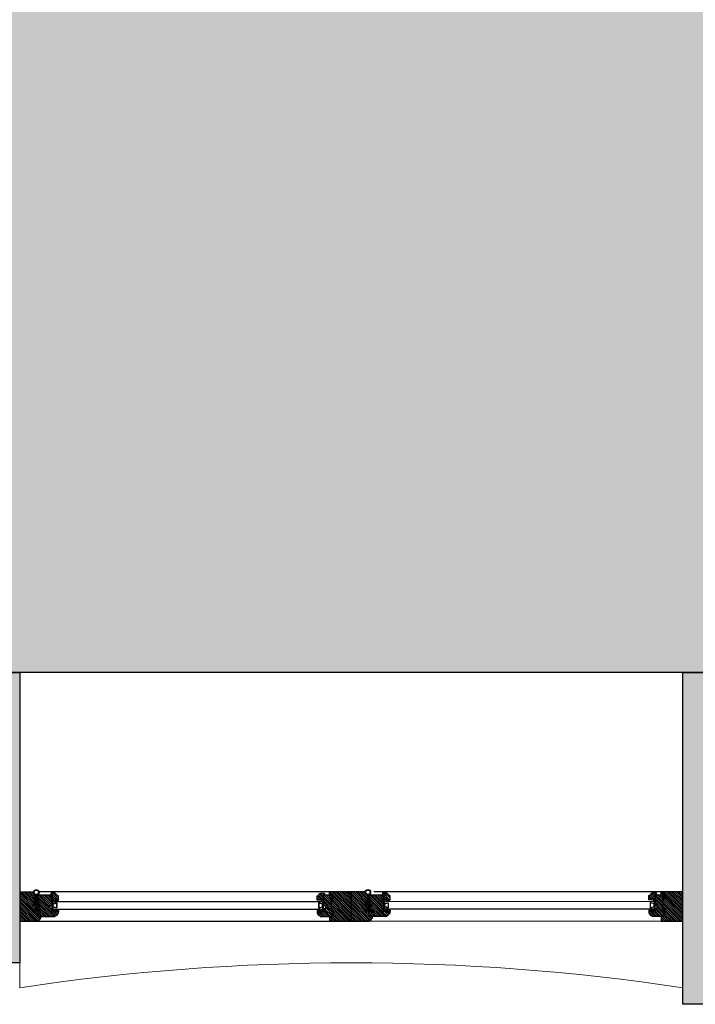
# Model space of a CAD drawing. Header units: millimetres. Extents: x 11706 to 69606, y 10911 to 38811.
# Tile 203 of 256: x 53706 to 55336, y 10911 to 13284. Entities that reach past the tile are written whole.
import ezdxf

# ---------------------------------------------------------------- set-up
doc = ezdxf.new("R2010")
doc.units = ezdxf.units.MM
for name, color, linetype in [('2', 7, 'Continuous'), ('doors', 4, 'Continuous'), ('floor', 172, 'Continuous'), ('Plaster', 81, 'Continuous'), ('wall', 5, 'Continuous')]:
    doc.layers.add(name, color=color, linetype=linetype)

# ---------------------------------------------------------------- blocks, each defined once
blk = doc.blocks.new('Joint-K7335')
at = {"layer": '2', "color": 7}
for points in [[(3.9, 10.7, -0.206505), (4.5, 11.8, -0.277528), (4.6, 11.7), (4.7, 11.5, 0.626267), (5.4, 11.5, 0.131441), (5.5, 11.7), (5.5, 18, 0.509109), (4.6, 18.4, -0.294424), (2, 18.3, 0.173488), (1.3, 18.5), (0, 18.5), (0, 2.1, 0.415334), (1.2, 0.9, 0.048115), (1.5, 0.9, 0.113375), (1.5, 1), (4, 2.8, 0.235966), (4, 2.9), (4, 3.3, 0.247659), (4, 3.4, 0.287937), (3.6, 3.4), (1.8, 2.3, -0.576722), (1.5, 2.5), (1.5, 3.3, -0.235966), (1.6, 3.5), (4, 5.3, 0.235966), (4, 5.3), (4, 5.7, 0.247659), (4, 5.8, 0.287937), (3.6, 5.8), (1.8, 4.8, -0.576722), (1.5, 5), (1.5, 6.3, -0.384094), (2.6, 7.5, -0.021813), (2.7, 7.5), (6.5, 7.5), (6.5, 7.6, 0.333043), (5.7, 8.5, -0.293245), (5.3, 8.9, 0.008528), (5.2, 9.3, 0.265517), (5, 9.5, 0.023748), (4.8, 9.5, -0.356149), (3.9, 10.7, -0.356149)], [(3.2, 10.8, 0.355005), (4.6, 8.8, -0.567624), (4.7, 8.8, -0.24708), (4.4, 8.7), (2.2, 9, -0.351704), (1.2, 10.1), (1.2, 12.9, -0.414214), (1.5, 13.2), (1.6, 13.2, 0.277073), (1.9, 13.4), (3.7, 16.8, -0.041112), (3.8, 17), (4.1, 17.7, -0.50666), (4.6, 17.7, -0.2771), (4.6, 17.5), (4.6, 13.3, 0.213422), (4.7, 13.1, -0.886227), (4.4, 12.6, 0.250571), (3.2, 10.8)]]:
    blk.add_lwpolyline(points, format="xyb", dxfattribs=at)
blk.add_lwpolyline([(1.6, 17.8, 0.632714), (1, 17.6), (1, 14.2, 0.78091), (1.6, 14.1), (3.2, 17.1, -0.117333), (3.3, 17.2, 1.218085), (3, 17.5, -0.285776), (2.7, 17.3, -0.145588)], format="xyb", close=True, dxfattribs=at)
blk = doc.blocks.new('wind 1400')
h = blk.add_hatch()
h.set_pattern_fill('ANSI31', color=4, angle=-90, style=0)
h.set_pattern_definition([(225, (7116.948, 124612.3033), (-2.24506403, 2.24506403), [])])
edge = h.paths.add_edge_path()
edge.add_line((-7.8, 1558), (-7.8, 1551.6))
edge.add_line((-7.8, 1551.6), (-17.5, 1551.6))
edge.add_line((-17.5, 1551.6), (-19.3, 1554.6))
edge.add_arc((-20.6, 1553.9), 1.5, 30.1137, 90)
edge.add_line((-20.6, 1555.4), (-23.9, 1555.4))
edge.add_line((-23.9, 1555.4), (-24.3, 1555))
edge.add_line((-24.3, 1555), (-24.3, 1514.1))
edge.add_line((-24.3, 1514.1), (-22.8, 1514.1))
edge.add_arc((-16.8, 1514.1), 6, 180, 270)
edge.add_line((-16.8, 1508.1), (-16.8, 1506.6))
edge.add_line((-16.8, 1506.6), (-13, 1506.6))
edge.add_line((-13, 1506.6), (-13, 1522))
edge.add_line((-13, 1522), (-5.5, 1522))
edge.add_line((-5.5, 1522), (-5.5, 1526.5))
edge.add_line((-5.5, 1526.5), (2, 1526.5))
edge.add_line((2, 1526.5), (2, 1522))
edge.add_line((2, 1522), (26.7, 1522))
edge.add_line((26.7, 1522), (26.7, 1558.8))
edge.add_line((26.7, 1558.8), (26.4, 1559.1))
edge.add_line((26.4, 1559.1), (6.5, 1558.6))
edge.add_line((6.5, 1558.6), (6.1, 1558.2))
edge.add_line((6.1, 1558.2), (6.1, 1551.6))
edge.add_line((6.1, 1551.6), (-0.6, 1551.6))
edge.add_line((-0.6, 1551.6), (-4.8, 1558.4))
edge.add_line((-4.8, 1558.4), (-7.4, 1558.4))
edge.add_line((-7.4, 1558.4), (-7.8, 1558))
edge = h.paths.add_edge_path()
edge.add_line((16.2, 1521.3), (16.2, 1516))
edge.add_line((16.2, 1516), (14.7, 1516))
edge.add_line((14.7, 1516), (14.7, 1506.6))
edge.add_line((14.7, 1506.6), (25.2, 1506.6))
edge.add_arc((29.1, 1506.7), 3.87, 108.7208, 181.2952, ccw=False)
edge.add_arc((26.6, 1514), 3.87, 288.7208, 361.2952)
edge.add_line((30.5, 1514.1), (32, 1514.1))
edge.add_line((32, 1514.1), (32, 1524.4))
edge.add_line((32, 1524.4), (26.7, 1525.4))
edge.add_line((26.7, 1525.4), (26.7, 1521.6))
edge.add_line((26.7, 1521.6), (16.2, 1521.3))
edge = h.paths.add_edge_path()
edge.add_line((7.5, 1560.3), (26.7, 1560.3))
edge.add_arc((33.5, 1560.3), 6.75, 90, 180, ccw=False)
edge.add_line((33.5, 1567), (34.5, 1567))
edge.add_line((34.5, 1567), (34.5, 1600))
edge.add_line((34.5, 1600), (-36, 1600))
edge.add_line((-36, 1600), (-36, 1556.5))
edge.add_line((-36, 1556.5), (-34.5, 1556.5))
edge.add_arc((-28.5, 1556.5), 6, 180, 270)
edge.add_line((-28.5, 1550.5), (-28.5, 1549))
edge.add_line((-28.5, 1549), (-25.4, 1549))
edge.add_line((-25.4, 1549), (-25.4, 1557.3))
edge.add_line((-25.4, 1557.3), (-16.4, 1557.3))
edge.add_line((-16.4, 1557.3), (-14.1, 1553.5))
edge.add_line((-14.1, 1553.5), (-12.3, 1553.5))
edge.add_line((-12.3, 1553.5), (-11.9, 1553.9))
edge.add_line((-11.9, 1553.9), (-11.9, 1567.4))
edge.add_line((-11.9, 1567.4), (-8.9, 1567.4))
edge.add_line((-8.9, 1567.4), (-8.9, 1561.8))
edge.add_line((-8.9, 1561.8), (-6.4, 1561.8))
edge.add_line((-6.4, 1561.8), (-6.4, 1560.3))
edge.add_line((-6.4, 1560.3), (-4.3, 1560.3))
edge.add_line((-4.3, 1560.3), (-0.3, 1553.5))
edge.add_line((-0.3, 1553.5), (1.6, 1553.5))
edge.add_line((1.6, 1553.5), (2, 1553.9))
edge.add_line((2, 1553.9), (2, 1567.4))
edge.add_line((2, 1567.4), (5, 1567.4))
edge.add_line((5, 1567.4), (5, 1561.8))
edge.add_line((5, 1561.8), (7.5, 1561.8))
at = {"ltscale": 10}
h = blk.add_hatch(dxfattribs=at)
h.set_pattern_fill('ANGLE', color=4, scale=0.1125, angle=-135, style=0)
h.set_pattern_definition([(315, (600.9252, 3518.9014), (-0.55565335, -0.55565335), [0.5715, -0.2143125]), (225, (600.9252, 3518.9014), (-0.55565335, 0.55565335), [0.5715, -0.2143125])])
edge = h.paths.add_edge_path()
edge.add_line((14.7, 1522), (14.7, 1519.8))
edge.add_line((14.7, 1519.8), (13.2, 1519.8))
edge.add_arc((13.5, 1520.9), 1.16, 104.793, 255.207, ccw=False)
edge.add_line((13.2, 1522), (14.7, 1522))
h = blk.add_hatch(dxfattribs=at)
h.set_pattern_fill('ANGLE', color=4, scale=0.1125, angle=-135, style=0)
h.set_pattern_definition([(315, (600.9252, 3523.0264), (-0.55565335, -0.55565335), [0.5715, -0.2143125]), (225, (600.9252, 3523.0264), (-0.55565335, 0.55565335), [0.5715, -0.2143125])])
edge = h.paths.add_edge_path()
edge.add_line((16.2, 1521.6), (16.2, 1517.1))
edge.add_arc((15.5, 1517.7), 0.938, 216.8699, 323.1301, ccw=False)
edge.add_line((14.7, 1517.1), (14.7, 1521.6))
edge.add_arc((15.5, 1521.1), 0.926, 35.8841, 144.1159, ccw=False)
h = blk.add_hatch(dxfattribs=at)
h.set_pattern_fill('BRASS', color=4, scale=0.225, angle=-135, style=0)
h.set_pattern_definition([(315, (591.1752, 3518.9014), (-1.0102788, -1.0102788), []), (315, (590.67, 3518.3963), (-1.0102788, -1.0102788), [0.714375, -0.3571875])])
h.paths.add_polyline_path([(-13, 1518.6), (-10, 1518.6), (-10, 1509.6), (-13, 1509.6)])
h = blk.add_hatch(dxfattribs=at)
h.set_pattern_fill('ANGLE', color=4, scale=0.1125, angle=-135, style=0)
h.set_pattern_definition([(315, (591.1752, 3518.9014), (-0.55565335, -0.55565335), [0.5715, -0.2143125]), (225, (591.1752, 3518.9014), (-0.55565335, 0.55565335), [0.5715, -0.2143125])])
h.paths.add_polyline_path([(-13, 1509.6), (-10, 1509.6), (-10, 1506.6), (-13, 1506.6)])
h = blk.add_hatch()
h.set_pattern_fill('ANSI31', color=4, angle=-90, style=0)
h.set_pattern_definition([(225, (7116.948, 124784.8033), (-2.24506403, 2.24506403), [])])
edge = h.paths.add_edge_path()
edge.add_line((-13, 867.1), (-13, 882.5))
edge.add_line((-13, 882.5), (-16.8, 882.5))
edge.add_line((-16.8, 882.5), (-16.8, 881))
edge.add_arc((-16.8, 875), 6, 90, 180)
edge.add_line((-22.8, 875), (-24.3, 875))
edge.add_line((-24.3, 875), (-24.3, 845))
edge.add_line((-24.3, 845), (-10.8, 845))
edge.add_line((-10.8, 845), (-10.8, 848.8))
edge.add_line((-10.8, 848.8), (19.2, 848.8))
edge.add_line((19.2, 848.8), (19.2, 845))
edge.add_line((19.2, 845), (26.7, 845))
edge.add_line((26.7, 845), (26.7, 867.1))
edge.add_line((26.7, 867.1), (2, 867.1))
edge.add_line((2, 867.1), (2, 862.6))
edge.add_line((2, 862.6), (-5.5, 862.6))
edge.add_line((-5.5, 862.6), (-5.5, 867.1))
edge.add_line((-5.5, 867.1), (-13, 867.1))
h.paths.add_polyline_path([(-25.3, 852.5), (-36, 852.5), (-36, 800), (35, 800), (35, 852.5), (27.7, 852.5), (27.7, 844), (18.2, 844), (18.2, 848.8), (-9.8, 848.8), (-9.8, 844), (-25.3, 844)])
edge = h.paths.add_edge_path()
edge.add_line((16.5, 867.9), (16.5, 873.1))
edge.add_line((16.5, 873.1), (15, 873.1))
edge.add_line((15, 873.1), (15, 882.5))
edge.add_line((15, 882.5), (25.5, 882.5))
edge.add_arc((29.3, 882.4), 3.87, 178.7048, 251.2792)
edge.add_arc((26.8, 875.1), 3.87, -1.2952, 71.2792, ccw=False)
edge.add_line((30.7, 875), (32, 875))
edge.add_line((32, 875), (32, 864.7))
edge.add_line((32, 864.7), (27, 863.8))
edge.add_line((27, 863.8), (27, 867.9))
edge.add_line((27, 867.9), (16.5, 867.9))
h = blk.add_hatch(dxfattribs=at)
h.set_pattern_fill('ANGLE', color=4, scale=0.1125, angle=-135, style=0)
h.set_pattern_definition([(45, (591.1752, -1129.7764), (-0.55565335, 0.55565335), [0.5715, -0.2143125]), (135, (591.1752, -1129.7764), (-0.55565335, -0.55565335), [0.5715, -0.2143125])])
h.paths.add_polyline_path([(-13, 879.5), (-10, 879.5), (-10, 882.5), (-13, 882.5)])
h = blk.add_hatch(dxfattribs=at)
h.set_pattern_fill('BRASS', color=4, scale=0.225, angle=-135, style=0)
h.set_pattern_definition([(45, (591.1752, -1129.7764), (-1.0102788, 1.0102788), []), (45, (590.67, -1129.2713), (-1.0102788, 1.0102788), [0.714375, -0.3571875])])
h.paths.add_polyline_path([(-13, 870.5), (-10, 870.5), (-10, 879.5), (-13, 879.5)])
h = blk.add_hatch(dxfattribs=at)
h.set_pattern_fill('ANGLE', color=4, scale=0.1125, angle=-135, style=0)
h.set_pattern_definition([(45, (600.9252, -1129.7764), (-0.55565335, 0.55565335), [0.5715, -0.2143125]), (135, (600.9252, -1129.7764), (-0.55565335, -0.55565335), [0.5715, -0.2143125])])
edge = h.paths.add_edge_path()
edge.add_line((14.7, 867.1), (14.7, 869.4))
edge.add_line((14.7, 869.4), (13.2, 869.4))
edge.add_arc((13.5, 868.2), 1.16, 104.793, 255.207)
edge.add_line((13.2, 867.1), (14.7, 867.1))
h = blk.add_hatch(dxfattribs=at)
h.set_pattern_fill('ANGLE', color=4, scale=0.1125, angle=-135, style=0)
h.set_pattern_definition([(45, (600.9252, -1133.9014), (-0.55565335, 0.55565335), [0.5715, -0.2143125]), (135, (600.9252, -1133.9014), (-0.55565335, -0.55565335), [0.5715, -0.2143125])])
edge = h.paths.add_edge_path()
edge.add_line((16.2, 867.5), (16.2, 872))
edge.add_arc((15.5, 871.4), 0.938, 36.8699, 143.1301)
edge.add_line((14.7, 872), (14.7, 867.5))
edge.add_arc((15.5, 868.1), 0.926, 215.8841, 324.1159)
h = blk.add_hatch()
h.set_pattern_fill('ANSI31', color=4, angle=-90, style=0)
h.set_pattern_definition([(225, (7117.473, 123812.3033), (-2.24506403, 2.24506403), [])])
edge = h.paths.add_edge_path()
edge.add_line((-7.2, 758), (-7.2, 751.6))
edge.add_line((-7.2, 751.6), (-17, 751.6))
edge.add_line((-17, 751.6), (-18.7, 754.6))
edge.add_arc((-20, 753.9), 1.5, 30.1137, 90)
edge.add_line((-20, 755.4), (-23.4, 755.4))
edge.add_line((-23.4, 755.4), (-23.7, 755))
edge.add_line((-23.7, 755), (-23.7, 714.1))
edge.add_line((-23.7, 714.1), (-22.2, 714.1))
edge.add_arc((-16.2, 714.1), 6, 180, 270)
edge.add_line((-16.2, 708.1), (-16.2, 706.6))
edge.add_line((-16.2, 706.6), (-12.5, 706.6))
edge.add_line((-12.5, 706.6), (-12.5, 722))
edge.add_line((-12.5, 722), (-5, 722))
edge.add_line((-5, 722), (-5, 726.5))
edge.add_line((-5, 726.5), (2.5, 726.5))
edge.add_line((2.5, 726.5), (2.5, 722))
edge.add_line((2.5, 722), (27.3, 722))
edge.add_line((27.3, 722), (27.3, 758.8))
edge.add_line((27.3, 758.8), (26.9, 759.1))
edge.add_line((26.9, 759.1), (7, 758.6))
edge.add_line((7, 758.6), (6.6, 758.2))
edge.add_line((6.6, 758.2), (6.6, 751.6))
edge.add_line((6.6, 751.6), (-0.1, 751.6))
edge.add_line((-0.1, 751.6), (-4.2, 758.4))
edge.add_line((-4.2, 758.4), (-6.9, 758.4))
edge.add_line((-6.9, 758.4), (-7.2, 758))
edge = h.paths.add_edge_path()
edge.add_line((16.8, 721.3), (16.8, 716))
edge.add_line((16.8, 716), (15.3, 716))
edge.add_line((15.3, 716), (15.3, 706.6))
edge.add_line((15.3, 706.6), (25.8, 706.6))
edge.add_arc((29.6, 706.7), 3.87, 108.7208, 181.2952, ccw=False)
edge.add_arc((27.1, 714), 3.87, 288.7208, 361.2952)
edge.add_line((31, 714.1), (32.5, 714.1))
edge.add_line((32.5, 714.1), (32.5, 724.4))
edge.add_line((32.5, 724.4), (27.3, 725.4))
edge.add_line((27.3, 725.4), (27.3, 721.6))
edge.add_line((27.3, 721.6), (16.8, 721.3))
edge = h.paths.add_edge_path()
edge.add_line((8, 760.2), (27.3, 760.2))
edge.add_arc((34, 760.2), 6.75, 90, 180, ccw=False)
edge.add_line((34, 767), (35, 767))
edge.add_line((35, 767), (35, 800))
edge.add_line((35, 800), (-35.5, 800))
edge.add_line((-35.5, 800), (-35.5, 756.5))
edge.add_line((-35.5, 756.5), (-34, 756.5))
edge.add_arc((-28, 756.5), 6, 180, 270)
edge.add_line((-28, 750.5), (-28, 749))
edge.add_line((-28, 749), (-24.9, 749))
edge.add_line((-24.9, 749), (-24.9, 757.2))
edge.add_line((-24.9, 757.2), (-15.9, 757.2))
edge.add_line((-15.9, 757.2), (-13.6, 753.5))
edge.add_line((-13.6, 753.5), (-11.7, 753.5))
edge.add_line((-11.7, 753.5), (-11.4, 753.9))
edge.add_line((-11.4, 753.9), (-11.4, 767.4))
edge.add_line((-11.4, 767.4), (-8.4, 767.4))
edge.add_line((-8.4, 767.4), (-8.4, 761.8))
edge.add_line((-8.4, 761.8), (-5.9, 761.8))
edge.add_line((-5.9, 761.8), (-5.9, 760.2))
edge.add_line((-5.9, 760.2), (-3.8, 760.2))
edge.add_line((-3.8, 760.2), (0.3, 753.5))
edge.add_line((0.3, 753.5), (2.1, 753.5))
edge.add_line((2.1, 753.5), (2.5, 753.9))
edge.add_line((2.5, 753.9), (2.5, 767.4))
edge.add_line((2.5, 767.4), (5.5, 767.4))
edge.add_line((5.5, 767.4), (5.5, 761.8))
edge.add_line((5.5, 761.8), (8, 761.8))
h = blk.add_hatch(dxfattribs=at)
h.set_pattern_fill('BRASS', color=4, scale=0.225, angle=-135, style=0)
h.set_pattern_definition([(315, (591.7002, 2718.9014), (-1.0102788, -1.0102788), []), (315, (591.195, 2718.3963), (-1.0102788, -1.0102788), [0.714375, -0.3571875])])
h.paths.add_polyline_path([(-12.5, 718.6), (-9.5, 718.6), (-9.5, 709.6), (-12.5, 709.6)])
h = blk.add_hatch(dxfattribs=at)
h.set_pattern_fill('ANGLE', color=4, scale=0.1125, angle=-135, style=0)
h.set_pattern_definition([(315, (601.4502, 2718.9014), (-0.55565335, -0.55565335), [0.5715, -0.2143125]), (225, (601.4502, 2718.9014), (-0.55565335, 0.55565335), [0.5715, -0.2143125])])
edge = h.paths.add_edge_path()
edge.add_line((15.3, 722), (15.3, 719.8))
edge.add_line((15.3, 719.8), (13.8, 719.8))
edge.add_arc((14.1, 720.9), 1.16, 104.793, 255.207, ccw=False)
edge.add_line((13.8, 722), (15.3, 722))
h = blk.add_hatch(dxfattribs=at)
h.set_pattern_fill('ANGLE', color=4, scale=0.1125, angle=-135, style=0)
h.set_pattern_definition([(315, (601.4502, 2723.0264), (-0.55565335, -0.55565335), [0.5715, -0.2143125]), (225, (601.4502, 2723.0264), (-0.55565335, 0.55565335), [0.5715, -0.2143125])])
edge = h.paths.add_edge_path()
edge.add_line((16.8, 721.6), (16.8, 717.1))
edge.add_arc((16, 717.7), 0.938, 216.8699, 323.1301, ccw=False)
edge.add_line((15.3, 717.1), (15.3, 721.6))
edge.add_arc((16, 721.1), 0.926, 35.8841, 144.1159, ccw=False)
h = blk.add_hatch(dxfattribs=at)
h.set_pattern_fill('ANGLE', color=4, scale=0.1125, angle=-135, style=0)
h.set_pattern_definition([(315, (591.7002, 2718.9014), (-0.55565335, -0.55565335), [0.5715, -0.2143125]), (225, (591.7002, 2718.9014), (-0.55565335, 0.55565335), [0.5715, -0.2143125])])
h.paths.add_polyline_path([(-12.5, 709.6), (-9.5, 709.6), (-9.5, 706.6), (-12.5, 706.6)])
h = blk.add_hatch()
h.set_pattern_fill('ANSI31', color=4, angle=-90, style=0)
h.set_pattern_definition([(225, (7117.473, 123984.8033), (-2.24506403, 2.24506403), [])])
edge = h.paths.add_edge_path()
edge.add_line((-12.5, 67.1), (-12.5, 82.5))
edge.add_line((-12.5, 82.5), (-16.2, 82.5))
edge.add_line((-16.2, 82.5), (-16.2, 81))
edge.add_arc((-16.2, 75), 6, 90, 180)
edge.add_line((-22.2, 75), (-23.7, 75))
edge.add_line((-23.7, 75), (-23.7, 45))
edge.add_line((-23.7, 45), (-10.2, 45))
edge.add_line((-10.2, 45), (-10.2, 48.8))
edge.add_line((-10.2, 48.8), (19.8, 48.8))
edge.add_line((19.8, 48.8), (19.8, 45))
edge.add_line((19.8, 45), (27.3, 45))
edge.add_line((27.3, 45), (27.3, 67.1))
edge.add_line((27.3, 67.1), (2.5, 67.1))
edge.add_line((2.5, 67.1), (2.5, 62.6))
edge.add_line((2.5, 62.6), (-5, 62.6))
edge.add_line((-5, 62.6), (-5, 67.1))
edge.add_line((-5, 67.1), (-12.5, 67.1))
h.paths.add_polyline_path([(-24.7, 52.5), (-35.5, 52.5), (-35.5, 0), (35.5, 0), (35.5, 52.5), (28.3, 52.5), (28.3, 44), (18.8, 44), (18.8, 48.8), (-9.2, 48.8), (-9.2, 44), (-24.7, 44)])
edge = h.paths.add_edge_path()
edge.add_line((17, 67.9), (17, 73.1))
edge.add_line((17, 73.1), (15.5, 73.1))
edge.add_line((15.5, 73.1), (15.5, 82.5))
edge.add_line((15.5, 82.5), (26, 82.5))
edge.add_arc((29.9, 82.4), 3.87, 178.7048, 251.2792)
edge.add_arc((27.4, 75.1), 3.87, -1.2952, 71.2792, ccw=False)
edge.add_line((31.2, 75), (32.5, 75))
edge.add_line((32.5, 75), (32.5, 64.7))
edge.add_line((32.5, 64.7), (27.5, 63.8))
edge.add_line((27.5, 63.8), (27.5, 67.9))
edge.add_line((27.5, 67.9), (17, 67.9))
h = blk.add_hatch(dxfattribs=at)
h.set_pattern_fill('ANGLE', color=4, scale=0.1125, angle=-135, style=0)
h.set_pattern_definition([(45, (591.7002, -1929.7764), (-0.55565335, 0.55565335), [0.5715, -0.2143125]), (135, (591.7002, -1929.7764), (-0.55565335, -0.55565335), [0.5715, -0.2143125])])
h.paths.add_polyline_path([(-12.5, 79.5), (-9.5, 79.5), (-9.5, 82.5), (-12.5, 82.5)])
h = blk.add_hatch(dxfattribs=at)
h.set_pattern_fill('BRASS', color=4, scale=0.225, angle=-135, style=0)
h.set_pattern_definition([(45, (591.7002, -1929.7764), (-1.0102788, 1.0102788), []), (45, (591.195, -1929.2713), (-1.0102788, 1.0102788), [0.714375, -0.3571875])])
h.paths.add_polyline_path([(-12.5, 70.5), (-9.5, 70.5), (-9.5, 79.5), (-12.5, 79.5)])
h = blk.add_hatch(dxfattribs=at)
h.set_pattern_fill('ANGLE', color=4, scale=0.1125, angle=-135, style=0)
h.set_pattern_definition([(45, (601.4502, -1933.9014), (-0.55565335, 0.55565335), [0.5715, -0.2143125]), (135, (601.4502, -1933.9014), (-0.55565335, -0.55565335), [0.5715, -0.2143125])])
edge = h.paths.add_edge_path()
edge.add_line((16.8, 67.5), (16.8, 72))
edge.add_arc((16, 71.4), 0.938, 36.8699, 143.1301)
edge.add_line((15.3, 72), (15.3, 67.5))
edge.add_arc((16, 68.1), 0.926, 215.8841, 324.1159)
h = blk.add_hatch(dxfattribs=at)
h.set_pattern_fill('ANGLE', color=4, scale=0.1125, angle=-135, style=0)
h.set_pattern_definition([(45, (601.4502, -1929.7764), (-0.55565335, 0.55565335), [0.5715, -0.2143125]), (135, (601.4502, -1929.7764), (-0.55565335, -0.55565335), [0.5715, -0.2143125])])
edge = h.paths.add_edge_path()
edge.add_line((15.3, 67.1), (15.3, 69.4))
edge.add_line((15.3, 69.4), (13.8, 69.4))
edge.add_arc((14.1, 68.2), 1.16, 104.793, 255.207)
edge.add_line((13.8, 67.1), (15.3, 67.1))
at = {"color": 8}
for p, q in [((-36, 1556.5), (-36, 852.5)), ((35, 852.5), (35, 1553.4)), ((-35.5, 756.5), (-35, 52.5)), ((35.5, 52.5), (35, 745.3))]:
    blk.add_line(p, q, dxfattribs=at)
for p, q in [((7.5, 1561.8), (7.5, 1560.3)), ((14.7, 869.4), (-10, 869.4)), ((-10.8, 845), (-10.8, 848.8)), ((26.7, 852.5), (35, 852.5)), ((8, 761.8), (8, 760.2)), ((-10.2, 45), (-10.2, 48.8)), ((15.3, 69.4), (-9.5, 69.4)), ((27.3, 52.5), (35.5, 52.5))]:
    blk.add_line(p, q)
at = {"color": 4, "ltscale": 10}
for p, q in [((21, 1564), (27.9, 1564)), ((21.2, 1555.1), (28.1, 1555.5)), ((-10.8, 1522), (12.5, 1519.8)), ((-10.8, 1519.8), (12.5, 1522)), ((14.7, 1519.8), (-10, 1519.8)), ((-10.8, 869.4), (12.5, 867.1)), ((-10.8, 867.1), (12.5, 869.4)), ((21.7, 755.1), (28.6, 755.5)), ((-10.2, 722), (13, 719.8)), ((-10.2, 719.8), (13, 722)), ((15.3, 719.8), (-9.5, 719.8)), ((-10.2, 69.4), (13, 67.1)), ((-10.2, 67.1), (13, 69.4))]:
    blk.add_line(p, q, dxfattribs=at)
at = {"color": 7}
for p, q in [((-6.8, 1519.8), (-6.8, 869.4)), ((11.5, 1519.8), (11.5, 869.4)), ((-6.2, 719.8), (-5.7, 69.4)), ((12, 719.8), (12.5, 69.4))]:
    blk.add_line(p, q, dxfattribs=at)
for points in [[(7.5, 1560.3), (26.7, 1560.3, -0.414214), (33.5, 1567), (34.5, 1567), (34.5, 1600), (-36, 1600), (-36, 1556.5), (-34.5, 1556.5, 0.414214), (-28.5, 1550.5), (-28.5, 1549), (-25.4, 1549), (-25.4, 1557.3), (-16.4, 1557.3), (-14.1, 1553.5), (-12.3, 1553.5), (-11.9, 1553.9), (-11.9, 1567.4), (-8.9, 1567.4), (-8.9, 1561.8), (-6.4, 1561.8), (-6.4, 1560.3), (-4.3, 1560.3), (-0.3, 1553.5), (1.6, 1553.5), (2, 1553.9), (2, 1567.4), (5, 1567.4), (5, 1561.8), (7.5, 1561.8)], [(-13, 867.1), (-13, 882.5), (-16.8, 882.5), (-16.8, 881, 0.414214), (-22.8, 875), (-24.3, 875), (-24.3, 845), (-10.8, 845), (-10.8, 848.8), (19.2, 848.8), (19.2, 845), (26.7, 845), (26.7, 867.1), (2, 867.1), (2, 862.6), (-5.5, 862.6), (-5.5, 867.1), (-13, 867.1)], [(8, 760.2), (27.3, 760.2, -0.414214), (34, 767), (35, 767), (35, 800), (-35.5, 800), (-35.5, 756.5), (-34, 756.5, 0.414214), (-28, 750.5), (-28, 749), (-24.9, 749), (-24.9, 757.2), (-15.9, 757.2), (-13.6, 753.5), (-11.7, 753.5), (-11.4, 753.9), (-11.4, 767.4), (-8.4, 767.4), (-8.4, 761.8), (-5.9, 761.8), (-5.9, 760.2), (-3.8, 760.2), (0.3, 753.5), (2.1, 753.5), (2.5, 753.9), (2.5, 767.4), (5.5, 767.4), (5.5, 761.8), (8, 761.8)], [(-12.5, 67.1), (-12.5, 82.5), (-16.2, 82.5), (-16.2, 81, 0.414214), (-22.2, 75), (-23.7, 75), (-23.7, 45), (-10.2, 45), (-10.2, 48.8), (19.8, 48.8), (19.8, 45), (27.3, 45), (27.3, 67.1), (2.5, 67.1), (2.5, 62.6), (-5, 62.6), (-5, 67.1), (-12.5, 67.1)]]:
    blk.add_lwpolyline(points, format="xyb", dxfattribs=at)
for points in [[(-7.8, 1558), (-7.8, 1551.6), (-17.5, 1551.6), (-19.3, 1554.6, 0.267417), (-20.6, 1555.4), (-23.9, 1555.4), (-24.3, 1555), (-24.3, 1514.1), (-22.8, 1514.1, 0.414214), (-16.8, 1508.1), (-16.8, 1506.6), (-13, 1506.6), (-13, 1522), (-5.5, 1522), (-5.5, 1526.5), (2, 1526.5), (2, 1522), (26.7, 1522), (26.7, 1558.8), (26.4, 1559.1), (6.5, 1558.6), (6.1, 1558.2), (6.1, 1551.6), (-0.6, 1551.6), (-4.8, 1558.4), (-7.4, 1558.4)], [(16.2, 1521.3), (16.2, 1516), (14.7, 1516), (14.7, 1506.6), (25.2, 1506.6, -0.327693), (27.9, 1510.4, 0.327693), (30.5, 1514.1), (32, 1514.1), (32, 1524.4), (26.7, 1525.4), (26.7, 1521.6), (16.2, 1521.3)], [(16.5, 867.9), (16.5, 873.1), (15, 873.1), (15, 882.5), (25.5, 882.5, 0.327693), (28.1, 878.7, -0.327693), (30.7, 875), (32, 875), (32, 864.7), (27, 863.8), (27, 867.9), (16.5, 867.9)], [(-7.2, 758), (-7.2, 751.6), (-17, 751.6), (-18.7, 754.6, 0.267417), (-20, 755.4), (-23.4, 755.4), (-23.7, 755), (-23.7, 714.1), (-22.2, 714.1, 0.414214), (-16.2, 708.1), (-16.2, 706.6), (-12.5, 706.6), (-12.5, 722), (-5, 722), (-5, 726.5), (2.5, 726.5), (2.5, 722), (27.3, 722), (27.3, 758.8), (26.9, 759.1), (7, 758.6), (6.6, 758.2), (6.6, 751.6), (-0.1, 751.6), (-4.2, 758.4), (-6.9, 758.4)], [(16.8, 721.3), (16.8, 716), (15.3, 716), (15.3, 706.6), (25.8, 706.6, -0.327693), (28.4, 710.4, 0.327693), (31, 714.1), (32.5, 714.1), (32.5, 724.4), (27.3, 725.4), (27.3, 721.6), (16.8, 721.3)], [(17, 67.9), (17, 73.1), (15.5, 73.1), (15.5, 82.5), (26, 82.5, 0.327693), (28.6, 78.7, -0.327693), (31.2, 75), (32.5, 75), (32.5, 64.7), (27.5, 63.8), (27.5, 67.9), (17, 67.9)]]:
    blk.add_lwpolyline(points, format="xyb", close=True, dxfattribs=at)
at = {"color": 4, "ltscale": 10}
for points in [[(21, 1560.3), (21, 1564), (7.5, 1564), (7.5, 1560.3)], [(21, 1558.9), (21.2, 1555.1), (7.7, 1554.5), (7.5, 1558.2)], [(12.5, 1522), (12.5, 1519.8), (-10.8, 1519.8), (-10.8, 1522)], [(-13, 1518.6), (-10, 1518.6), (-10, 1509.6), (-13, 1509.6)], [(-13, 1509.6), (-10, 1509.6), (-10, 1506.6), (-13, 1506.6)], [(-13, 879.5), (-10, 879.5), (-10, 882.5), (-13, 882.5)], [(-13, 870.5), (-10, 870.5), (-10, 879.5), (-13, 879.5)], [(12.5, 867.1), (12.5, 869.4), (-10.8, 869.4), (-10.8, 867.1)], [(21.5, 760.2), (21.5, 764), (8, 764), (8, 760.2)], [(21.5, 758.9), (21.7, 755.1), (8.2, 754.5), (8, 758.2)], [(-12.5, 718.6), (-9.5, 718.6), (-9.5, 709.6), (-12.5, 709.6)], [(13, 722), (13, 719.8), (-10.2, 719.8), (-10.2, 722)], [(-12.5, 709.6), (-9.5, 709.6), (-9.5, 706.6), (-12.5, 706.6)], [(-12.5, 79.5), (-9.5, 79.5), (-9.5, 82.5), (-12.5, 82.5)], [(-12.5, 70.5), (-9.5, 70.5), (-9.5, 79.5), (-12.5, 79.5)], [(13, 67.1), (13, 69.4), (-10.2, 69.4), (-10.2, 67.1)]]:
    blk.add_lwpolyline(points, close=True, dxfattribs=at)
at = {"color": 7}
for points in [[(8.4, 1510.8), (-3.6, 1510.8), (-3.6, 1514.5), (-2.9, 1514.5), (-1.1, 1519.8), (5.8, 1519.8), (7.6, 1514.5), (8.4, 1514.5)], [(8, 1511.1), (-3.3, 1511.1), (-3.3, 1514.1), (-2.6, 1514.1), (-0.8, 1519.4), (5.5, 1519.4), (7.3, 1514.1), (8, 1514.1)], [(8.4, 879.1), (-3.6, 879.1), (-3.6, 875.4), (-2.9, 875.4), (-1.1, 869.4), (5.8, 869.4), (7.6, 875.4), (8.4, 875.4)], [(8, 878.7), (-3.3, 878.7), (-3.3, 875.7), (-2.6, 875.7), (-0.8, 869.7), (5.5, 869.7), (7.3, 875.7), (8, 875.7)], [(8.9, 710.8), (-3.1, 710.8), (-3.1, 714.5), (-2.4, 714.5), (-0.5, 719.8), (6.3, 719.8), (8.1, 714.5), (8.9, 714.5)], [(8.5, 711.1), (-2.7, 711.1), (-2.7, 714.1), (-2.1, 714.1), (-0.3, 719.4), (6, 719.4), (7.9, 714.1), (8.5, 714.1)], [(8.9, 79.1), (-3.1, 79.1), (-3.1, 75.4), (-2.4, 75.4), (-0.5, 69.4), (6.3, 69.4), (8.1, 75.4), (8.9, 75.4)], [(8.5, 78.7), (-2.7, 78.7), (-2.7, 75.7), (-2.1, 75.7), (-0.3, 69.7), (6, 69.7), (7.9, 75.7), (8.5, 75.7)]]:
    blk.add_lwpolyline(points, close=True, dxfattribs=at)
at = {"color": 4, "ltscale": 10}
for points in [[(14.7, 1522), (14.7, 1519.8), (13.2, 1519.8, -0.770201), (13.2, 1522)], [(16.2, 1521.6), (16.2, 1517.1, -0.5), (14.7, 1517.1), (14.7, 1521.6, -0.5108)], [(14.7, 867.1), (14.7, 869.4), (13.2, 869.4, 0.770201), (13.2, 867.1)], [(16.2, 867.5), (16.2, 872, 0.5), (14.7, 872), (14.7, 867.5, 0.5108)], [(15.3, 722), (15.3, 719.8), (13.8, 719.8, -0.770201), (13.8, 722)], [(16.8, 721.6), (16.8, 717.1, -0.5), (15.3, 717.1), (15.3, 721.6, -0.5108)], [(16.8, 67.5), (16.8, 72, 0.5), (15.3, 72), (15.3, 67.5, 0.5108)], [(15.3, 67.1), (15.3, 69.4), (13.8, 69.4, 0.770201), (13.8, 67.1)]]:
    blk.add_lwpolyline(points, format="xyb", close=True, dxfattribs=at)
at = {"color": 7}
for points in [[(-25.3, 852.5), (-36, 852.5), (-36, 800), (35, 800), (35, 852.5), (27.7, 852.5), (27.7, 844), (18.2, 844), (18.2, 848.8), (-9.8, 848.8), (-9.8, 844), (-25.3, 844), (-25.3, 852.5)], [(-24.7, 52.5), (-35.5, 52.5), (-35.5, 0), (35.5, 0), (35.5, 52.5), (28.3, 52.5), (28.3, 44), (18.8, 44), (18.8, 48.8), (-9.2, 48.8), (-9.2, 44), (-24.7, 44), (-24.7, 52.5)]]:
    blk.add_lwpolyline(points, dxfattribs=at)
for centre, radius in [((33.7, 1559.9), 6.56), ((33.7, 1559.9), 5.25), ((34.2, 759.9), 6.56), ((34.2, 759.9), 5.25)]:
    blk.add_circle(centre, radius, dxfattribs=at)
at = {"color": 4, "ltscale": 10, "xscale": -0.75, "yscale": 0.75, "zscale": 0.75, "rotation": 180}
for p in [(-11.9, 1567.4), (2, 1567.4), (-11.4, 767.4), (2.5, 767.4)]:
    blk.add_blockref('Joint-K7335', p, dxfattribs=at)

msp = doc.modelspace()

# ---------------------------------------------------------------- hatches: boundary and pattern name
at = {"layer": 'floor', "true_color": 0xfef4cd}
h = msp.add_hatch(color=254, dxfattribs=at)
h.paths.add_polyline_path([(43806.5, 27460.5), (48531.5, 27460.5), (48531.5, 22685.5), (48306.5, 22685.5), (48306.5, 22085.5), (48906.5, 22085.5), (48906.5, 22685.5), (48681.5, 22685.5), (48681.5, 27460.5), (63331.5, 27460.5), (63331.5, 22685.5), (63106.5, 22685.5), (63106.5, 22085.5), (63706.5, 22085.5), (63706.5, 22310.5), (63856.5, 22310.5), (63856.5, 22460.5), (63706.5, 22460.5), (63706.5, 22685.5), (63481.5, 22685.5), (63481.5, 27460.5), (68906.5, 27460.5), (68906.5, 22460.5), (64667.3, 22460.5), (64667.3, 22311.1), (65306.5, 22311.1), (65306.5, 20885.5), (65406.5, 20885.5), (65406.5, 22311.1), (68906.5, 22311.1), (68906.5, 19785.5), (65406.5, 19785.5), (65406.5, 19885.5), (65306.5, 19885.5), (65306.5, 19585.5), (65406.5, 19585.5), (65406.5, 18585.5), (65306.5, 18585.5), (65306.5, 17010.5), (64906.5, 17010.5), (64906.5, 16760.5), (63906.5, 16760.5), (63906.5, 17010.5), (63706.5, 17010.5), (63706.5, 17085.5), (63106.5, 17085.5), (63106.5, 16485.5), (63506.5, 16485.5), (63506.5, 11710.5), (56081.5, 11710.5), (56081.5, 16485.5), (56306.5, 16485.5), (56306.5, 17085.5), (55706.5, 17085.5), (55706.5, 16485.5), (55931.5, 16485.5), (55931.5, 11710.5), (48681.5, 11710.5), (48681.5, 16485.5), (48906.5, 16485.5), (48906.5, 17085.5), (48306.5, 17085.5), (48306.5, 16485.5), (48531.5, 16485.5), (48531.5, 11710.5), (43806.5, 11710.5)])
h.paths.add_polyline_path([(48606.5, 20751.9), (48506.5, 20751.9), (48506.5, 18419.2), (48606.5, 18419.2)], flags=16)
h.paths.add_polyline_path([(55706.5, 22685.5), (56306.5, 22685.5), (56306.5, 22085.5), (55706.5, 22085.5)], flags=16)
at = {"layer": 'wall', "true_color": 0x706e6b}
h = msp.add_hatch(color=8, dxfattribs=at)
h.paths.add_polyline_path([(12406.5, 15910.5), (16506.5, 15910.5), (16506.5, 16010.5), (16606.5, 16010.5), (16606.5, 14810.5), (16506.5, 14810.5), (16506.5, 15810.5), (12406.5, 15810.5)])
h.paths.add_polyline_path([(68906.5, 19785.5), (65406.5, 19785.5), (65406.5, 19885.5), (65306.5, 19885.5), (65306.5, 19585.5), (65406.5, 19585.5), (65406.5, 19685.5), (68906.5, 19685.5)])
h.paths.add_polyline_path([(68906.5, 22460.5), (64667.3, 22460.5), (64667.3, 22311.1), (65306.5, 22311.1), (65306.5, 20885.5), (65406.5, 20885.5), (65406.5, 22311.1), (68906.5, 22311.1)])
h.paths.add_polyline_path([(16606.5, 13910.5), (16506.5, 13910.5), (16506.5, 11710.5), (16606.5, 11710.5)])
h.paths.add_polyline_path([(65406.5, 18585.5), (65306.5, 18585.5), (65306.5, 17010.5), (65406.5, 17010.5)])
h.paths.add_polyline_path([(63706.5, 16485.5), (63506.5, 16485.5), (63506.5, 11710.5), (63706.5, 11710.5)])
h.paths.add_polyline_path([(63906.5, 17010.5), (63706.5, 17010.5), (63706.5, 16760.5), (63906.5, 16760.5)])
h.paths.add_polyline_path([(66906.5, 17010.5), (64906.5, 17010.5), (64906.5, 16760.5), (66906.5, 16760.5)])
h.paths.add_polyline_path([(63481.5, 27460.5), (63331.5, 27460.5), (63331.5, 22685.5), (63481.5, 22685.5)], flags=16)
h.paths.add_polyline_path([(63856.5, 22460.5), (63706.5, 22460.5), (63706.5, 22310.5), (63856.5, 22310.5)], flags=17)
h.paths.add_polyline_path([(56081.5, 16485.5), (55931.5, 16485.5), (55931.5, 11710.5), (56081.5, 11710.5)])
h.paths.add_polyline_path([(48681.5, 16485.5), (48531.5, 16485.5), (48531.5, 11710.5), (48681.5, 11710.5)])
h.paths.add_polyline_path([(48681.5, 27460.5), (48531.5, 27460.5), (48531.5, 22685.5), (48681.5, 22685.5)], flags=16)
h.paths.add_polyline_path([(19056.5, 22085.5), (18956.5, 22085.5), (18956.5, 17085.5), (19056.5, 17085.5)])
h.paths.add_polyline_path([(26806.5, 13826.7), (26706.5, 13826.7), (26706.5, 11710.5), (26806.5, 11710.5)])
h.paths.add_polyline_path([(18706.5, 22435.5), (12406.5, 22435.5), (12406.5, 22335.5), (18706.5, 22335.5)])
h.paths.add_polyline_path([(26106.5, 22435.5), (19306.5, 22435.5), (19306.5, 22335.5), (26106.5, 22335.5)], flags=17)
h.paths.add_polyline_path([(12406.5, 18085.5), (12406.5, 18185.5), (16606.5, 18185.5), (16606.5, 16910.5), (16506.5, 16910.5), (16506.5, 18085.5)])
h.paths.add_polyline_path([(31206.5, 16835.5), (28206.5, 16835.5), (28206.5, 16735.5), (31206.5, 16735.5)])
h.paths.add_polyline_path([(19306.5, 22956.8), (19206.5, 22956.8), (19206.5, 22685.5), (19306.5, 22685.5)], flags=17)
h.paths.add_polyline_path([(28206.5, 22435.5), (31206.5, 22435.5), (31206.5, 22335.5), (28206.5, 22335.5)], flags=17)
h.paths.add_polyline_path([(69506.5, 20085.5), (68906.5, 20085.5), (68906.5, 19485.5), (69506.5, 19485.5)])
h.paths.add_polyline_path([(66906.5, 15610.5), (66906.5, 17010.5), (68906.5, 17010.5), (68906.5, 17885.5), (69606.5, 17885.5), (69606.5, 16310.5), (67606.5, 16310.5), (67606.5, 15610.5)])
h.paths.add_polyline_path([(48606.5, 20751.9), (48506.5, 20751.9), (48506.5, 18419.2), (48606.5, 18419.2)])
h.paths.add_polyline_path([(43506.5, 11710.5), (44106.5, 11710.5), (44106.5, 11010.5), (43506.5, 11010.5)])
h.paths.add_polyline_path([(63106.5, 22685.5), (63706.5, 22685.5), (63706.5, 22085.5), (63106.5, 22085.5)], flags=17)
h.paths.add_polyline_path([(69606.5, 23085.5), (68906.5, 23085.5), (68906.5, 21685.5), (69606.5, 21685.5)])
h.paths.add_polyline_path([(65706.5, 11710.5), (66906.5, 11710.5), (66906.5, 14610.5), (67606.5, 14610.5), (67606.5, 10910.5), (65706.5, 10910.5)])
h.paths.add_polyline_path([(62706.5, 11710.5), (64106.5, 11710.5), (64106.5, 10910.5), (62706.5, 10910.5)])
h.paths.add_polyline_path([(55306.5, 11710.5), (56706.5, 11710.5), (56706.5, 10910.5), (55306.5, 10910.5)])
h.paths.add_polyline_path([(47906.5, 11710.5), (49306.5, 11710.5), (49306.5, 10910.5), (47906.5, 10910.5)])
h.paths.add_polyline_path([(60506.5, 11710.5), (61106.5, 11710.5), (61106.5, 11010.5), (60506.5, 11010.5)])
h.paths.add_polyline_path([(58306.5, 11710.5), (58906.5, 11710.5), (58906.5, 11010.5), (58306.5, 11010.5)])
h.paths.add_polyline_path([(53106.5, 11710.5), (53706.5, 11710.5), (53706.5, 11010.5), (53106.5, 11010.5)])
h.paths.add_polyline_path([(50906.5, 11710.5), (51506.5, 11710.5), (51506.5, 11010.5), (50906.5, 11010.5)])
h.paths.add_polyline_path([(45706.5, 11710.5), (46306.5, 11710.5), (46306.5, 11010.5), (45706.5, 11010.5)])
h.paths.add_polyline_path([(48306.5, 17085.5), (48906.5, 17085.5), (48906.5, 16485.5), (48306.5, 16485.5)])
h.paths.add_polyline_path([(55706.5, 17085.5), (56306.5, 17085.5), (56306.5, 16485.5), (55706.5, 16485.5)])
h.paths.add_polyline_path([(63106.5, 17085.5), (63706.5, 17085.5), (63706.5, 16485.5), (63106.5, 16485.5)])
h.paths.add_polyline_path([(55706.5, 22685.5), (56306.5, 22685.5), (56306.5, 22085.5), (55706.5, 22085.5)], flags=17)
h.paths.add_polyline_path([(48306.5, 22685.5), (48906.5, 22685.5), (48906.5, 22085.5), (48306.5, 22085.5)], flags=17)
h.paths.add_polyline_path([(40506.5, 11710.5), (41906.5, 11710.5), (41906.5, 10910.5), (40506.5, 10910.5)])
h.paths.add_polyline_path([(33506.5, 17085.5), (34106.5, 17085.5), (34106.5, 16485.5), (33506.5, 16485.5)])
h.paths.add_polyline_path([(40906.5, 17085.5), (41506.5, 17085.5), (41506.5, 16485.5), (40906.5, 16485.5)])
h.paths.add_polyline_path([(40906.5, 22685.5), (41506.5, 22685.5), (41506.5, 22085.5), (40906.5, 22085.5)], flags=17)
h.paths.add_polyline_path([(33506.5, 22685.5), (34106.5, 22685.5), (34106.5, 22085.5), (33506.5, 22085.5)], flags=17)
h.paths.add_polyline_path([(26406.5, 20751.9), (26506.5, 20751.9), (26506.5, 18419.2), (26406.5, 18419.2)])
h.paths.add_polyline_path([(33106.5, 11710.5), (34506.5, 11710.5), (34506.5, 10910.5), (33106.5, 10910.5)])
h.paths.add_polyline_path([(38306.5, 11710.5), (38906.5, 11710.5), (38906.5, 11010.5), (38306.5, 11010.5)])
h.paths.add_polyline_path([(36106.5, 11710.5), (36706.5, 11710.5), (36706.5, 11010.5), (36106.5, 11010.5)])
h.paths.add_polyline_path([(30906.5, 11710.5), (31506.5, 11710.5), (31506.5, 11010.5), (30906.5, 11010.5)])
h.paths.add_polyline_path([(11746.5, 20385.5), (12406.5, 20385.5), (12406.5, 20985.5), (11746.5, 20985.5)])
h.paths.add_polyline_path([(12406.5, 20985.5), (11706.5, 20985.5), (11706.5, 23360.5), (12406.5, 23360.5)])
h.paths.add_polyline_path([(11746.5, 18785.5), (12406.5, 18785.5), (12406.5, 18185.5), (11746.5, 18185.5)])
h.paths.add_polyline_path([(11746.5, 15210.5), (12406.5, 15210.5), (12406.5, 15810.5), (11746.5, 15810.5)])
h.paths.add_polyline_path([(11746.5, 13610.5), (12406.5, 13610.5), (12406.5, 13010.5), (11746.5, 13010.5)])
h.paths.add_polyline_path([(12406.5, 18185.5), (11706.5, 18185.5), (11706.5, 15810.5), (12406.5, 15810.5)])
h.paths.add_polyline_path([(25706.5, 11710.5), (27106.5, 11710.5), (27106.5, 10910.5), (25706.5, 10910.5)])
h.paths.add_polyline_path([(18306.5, 11710.5), (19706.5, 11710.5), (19706.5, 10910.5), (18306.5, 10910.5)])
h.paths.add_polyline_path([(28706.5, 11710.5), (29306.5, 11710.5), (29306.5, 11010.5), (28706.5, 11010.5)])
h.paths.add_polyline_path([(23506.5, 11710.5), (24106.5, 11710.5), (24106.5, 11010.5), (23506.5, 11010.5)])
h.paths.add_polyline_path([(21306.5, 11710.5), (21906.5, 11710.5), (21906.5, 11010.5), (21306.5, 11010.5)])
h.paths.add_polyline_path([(16306.5, 11710.5), (16906.5, 11710.5), (16906.5, 11010.5), (16306.5, 11010.5)])
h.paths.add_polyline_path([(14306.5, 11710.5), (14906.5, 11710.5), (14906.5, 11010.5), (14306.5, 11010.5)])
h.paths.add_polyline_path([(11706.5, 13010.5), (12406.5, 13010.5), (12406.5, 11710.5), (12906.5, 11710.5), (12906.5, 10910.5), (11706.5, 10910.5)])
h.paths.add_polyline_path([(18706.5, 17085.5), (19306.5, 17085.5), (19306.5, 16485.5), (18706.5, 16485.5)])
h.paths.add_polyline_path([(26106.5, 17085.5), (26706.5, 17085.5), (26706.5, 16485.5), (26106.5, 16485.5)])
h.paths.add_polyline_path([(26106.5, 22685.5), (26706.5, 22685.5), (26706.5, 22085.5), (26106.5, 22085.5)], flags=17)
h.paths.add_polyline_path([(18706.5, 22685.5), (19306.5, 22685.5), (19306.5, 22085.5), (18706.5, 22085.5)], flags=17)
h.paths.add_polyline_path([(14306.5, 31260.5), (14406.5, 31260.5), (14406.5, 30060.5), (14906.5, 30060.5), (14906.5, 29960.5), (14306.5, 29960.5)], flags=17)
h.paths.add_polyline_path([(26456.5, 27460.5), (26356.5, 27460.5), (26356.5, 23766.8), (26456.5, 23766.8)], flags=17)
h.paths.add_polyline_path([(19306.5, 27460.5), (19206.5, 27460.5), (19206.5, 23766.8), (19306.5, 23766.8)], flags=17)
h.paths.add_polyline_path([(11706.5, 28260.5), (12606.5, 28260.5), (12606.5, 27460.5), (12406.5, 27460.5), (12406.5, 26160.5), (11706.5, 26160.5)])
h.paths.add_polyline_path([(16906.5, 27460.5), (13406.5, 27460.5), (13406.5, 28260.5), (16906.5, 28260.5)])
h.paths.add_polyline_path([(11906.5, 30560.5), (11906.5, 31860.5), (15506.5, 31860.5), (15506.5, 28260.5), (14906.5, 28260.5), (14906.5, 31260.5), (12506.5, 31260.5), (12506.5, 30560.5)])
h.paths.add_polyline_path([(12506.5, 29560.5), (11906.5, 29560.5), (11906.5, 28260.5), (12506.5, 28260.5)], flags=17)
h.paths.add_polyline_path([(33106.5, 27460.5), (34506.5, 27460.5), (34506.5, 28260.5), (33106.5, 28260.5)], flags=16)
h.paths.add_polyline_path([(11746.5, 23960.5), (12406.5, 23960.5), (12406.5, 23360.5), (11746.5, 23360.5)])
h.paths.add_polyline_path([(11746.5, 25560.5), (12406.5, 25560.5), (12406.5, 26160.5), (11746.5, 26160.5)])
h.paths.add_polyline_path([(25706.5, 27460.5), (27106.5, 27460.5), (27106.5, 28260.5), (25706.5, 28260.5)], flags=17)
h.paths.add_polyline_path([(18306.5, 27460.5), (19706.5, 27460.5), (19706.5, 28260.5), (18306.5, 28260.5)], flags=17)
h.paths.add_polyline_path([(23506.5, 27460.5), (24106.5, 27460.5), (24106.5, 28160.5), (23506.5, 28160.5)], flags=17)
h.paths.add_polyline_path([(21306.5, 27460.5), (21906.5, 27460.5), (21906.5, 28160.5), (21306.5, 28160.5)], flags=17)
h.paths.add_polyline_path([(30906.5, 27460.5), (31506.5, 27460.5), (31506.5, 28160.5), (30906.5, 28160.5)], flags=17)
h.paths.add_polyline_path([(28706.5, 27460.5), (29306.5, 27460.5), (29306.5, 28160.5), (28706.5, 28160.5)], flags=17)
h.paths.add_polyline_path([(47906.5, 27660.5), (46306.5, 27660.5), (46306.5, 27460.5), (47906.5, 27460.5)], flags=17)
h.paths.add_polyline_path([(45706.5, 27660.5), (44106.5, 27660.5), (44106.5, 27460.5), (45706.5, 27460.5)], flags=17)
h.paths.add_polyline_path([(43006.5, 27460.5), (43006.5, 28260.5), (43406.5, 28260.5), (43406.5, 29360.5), (44106.5, 29360.5), (44106.5, 28260.5), (44106.5, 27460.5)], flags=16)
h.paths.add_polyline_path([(46306.5, 27460.5), (45706.5, 27460.5), (45706.5, 28160.5), (46306.5, 28160.5)], flags=16)
h.paths.add_polyline_path([(55306.5, 27460.5), (56706.5, 27460.5), (56706.5, 28260.5), (55306.5, 28260.5)], flags=16)
h.paths.add_polyline_path([(47906.5, 27460.5), (49306.5, 27460.5), (49306.5, 28260.5), (47906.5, 28260.5)], flags=16)
h.paths.add_polyline_path([(53106.5, 27460.5), (53706.5, 27460.5), (53706.5, 28160.5), (53106.5, 28160.5)], flags=16)
h.paths.add_polyline_path([(50906.5, 27460.5), (51506.5, 27460.5), (51506.5, 28160.5), (50906.5, 28160.5)], flags=16)
h.paths.add_polyline_path([(38306.5, 27460.5), (38306.5, 28260.5), (38406.5, 28260.5), (38406.5, 29160.5), (39106.5, 29160.5), (39106.5, 28260.5), (39406.5, 28260.5), (39406.5, 27460.5)], flags=16)
h.paths.add_polyline_path([(40969.2, 28260.5), (41451.7, 28260.5), (41451.7, 27460.5), (40969.2, 27460.5)], flags=17)
h.paths.add_polyline_path([(67906.5, 27460.5), (67906.5, 28260.5), (69606.5, 28260.5), (69606.5, 26885.5), (68906.5, 26885.5), (68906.5, 27460.5)])
h.paths.add_polyline_path([(65706.5, 27460.5), (66306.5, 27460.5), (66306.5, 28160.5), (65706.5, 28160.5)])
h.paths.add_polyline_path([(62706.5, 27460.5), (64106.5, 27460.5), (64106.5, 28260.5), (62706.5, 28260.5)], flags=16)
h.paths.add_polyline_path([(60506.5, 27460.5), (61106.5, 27460.5), (61106.5, 28160.5), (60506.5, 28160.5)], flags=16)
h.paths.add_polyline_path([(58306.5, 27460.5), (58906.5, 27460.5), (58906.5, 28160.5), (58306.5, 28160.5)], flags=16)
h.paths.add_polyline_path([(69506.5, 25285.5), (68906.5, 25285.5), (68906.5, 24685.5), (69506.5, 24685.5)])
h.paths.add_polyline_path([(48906.5, 31560.5), (48606.5, 31560.5), (48606.5, 31260.5), (48906.5, 31260.5)])
h.paths.add_polyline_path([(48906.5, 38810.5), (48606.5, 38810.5), (48606.5, 38510.5), (48906.5, 38510.5)])
h.paths.add_polyline_path([(45106.5, 33360.5), (45106.5, 38810.5), (44256.5, 38810.5), (44256.5, 38110.5), (44406.5, 38110.5), (44406.5, 33360.5)])
h.paths.add_polyline_path([(41106.5, 32860.5), (41506.5, 32860.5), (41506.5, 33760.5), (41106.5, 33760.5), (41106.5, 38110.5), (40756.5, 38110.5), (40756.5, 38810.5), (41756.5, 38810.5), (41756.5, 38110.5), (41606.5, 38110.5), (41606.5, 31960.5), (41706.5, 31960.5), (41706.5, 31260.5), (41106.5, 31260.5)])
h.paths.add_polyline_path([(43656.5, 38760.5), (43306.5, 38760.5), (43306.5, 38110.5), (43656.5, 38110.5)])
h.paths.add_polyline_path([(42706.5, 38760.5), (42356.5, 38760.5), (42356.5, 38110.5), (42706.5, 38110.5)])
h.paths.add_polyline_path([(33906.5, 37485.5), (33906.5, 38810.5), (39156.5, 38810.5), (39156.5, 38110.5), (34606.5, 38110.5), (34606.5, 37485.5)])
h.paths.add_polyline_path([(39106.5, 31260.5), (38406.5, 31260.5), (38406.5, 30360.5), (39106.5, 30360.5)])
h.paths.add_polyline_path([(33906.5, 32585.5), (34606.5, 32585.5), (34606.5, 31960.5), (39406.5, 31960.5), (39406.5, 31260.5), (33906.5, 31260.5)])
h.paths.add_polyline_path([(38556.5, 34460.5), (39156.5, 34460.5), (39156.5, 33860.5), (38556.5, 33860.5)])
h.paths.add_polyline_path([(38556.5, 36210.5), (39156.5, 36210.5), (39156.5, 35610.5), (38556.5, 35610.5)])
h.paths.add_polyline_path([(36506.5, 34460.5), (37106.5, 34460.5), (37106.5, 33860.5), (36506.5, 33860.5)])
h.paths.add_polyline_path([(36506.5, 36210.5), (37106.5, 36210.5), (37106.5, 35610.5), (36506.5, 35610.5)])
h.paths.add_polyline_path([(34606.5, 36285.5), (33906.5, 36285.5), (33906.5, 33785.5), (34606.5, 33785.5)])
h.paths.add_polyline_path([(41206.5, 33760.5), (41106.5, 33760.5), (41106.5, 32860.5), (41206.5, 32860.5)], flags=17)
h.paths.add_polyline_path([(42606.5, 31260.5), (43406.5, 31260.5), (43406.5, 30360.5), (44106.5, 30360.5), (44106.5, 31260.5), (45106.5, 31260.5), (45106.5, 33360.5), (44406.5, 33360.5), (44406.5, 31960.5), (42606.5, 31960.5)])
h.paths.add_polyline_path([(45206.5, 31360.5), (45106.5, 31360.5), (45106.5, 31260.5), (45206.5, 31260.5)])
h.paths.add_polyline_path([(45006.5, 36635.5), (44506.5, 36635.5), (44506.5, 35635.5), (45006.5, 35635.5)], flags=16)
h.paths.add_polyline_path([(45006.5, 34435.5), (44506.5, 34435.5), (44506.5, 33435.5), (45006.5, 33435.5)], flags=16)
edge = h.paths.add_edge_path()
edge.add_line((65406.5, 20885.5), (65306.5, 20885.5))
edge.add_line((65406.5, 19885.5), (65306.5, 19885.5))
edge.add_line((14406.5, 30060.5), (14575.3, 31124.3))

# ---------------------------------------------------------------- linework, layer by layer
at = {"layer": 'floor'}
msp.add_lwpolyline([(63506.5, 11710.5), (56081.5, 11710.5), (56081.5, 16485.5), (56306.5, 16485.5), (56306.5, 17085.5), (55706.5, 17085.5), (55706.5, 16485.5), (55931.5, 16485.5), (55931.5, 11710.5), (48681.5, 11710.5)], dxfattribs=at)
at = {"layer": 'Plaster', "lineweight": 0}
msp.add_lwpolyline([(55306.5, 10950.5), (55306.5, 11710.5), (53706.5, 11710.5), (53706.5, 10950.5, -0.075), (55306.5, 10950.5), (55306.5, 10950.5)], format="xyb", dxfattribs=at)
at = {"layer": 'wall'}
for points in [[(53106.5, 11710.5), (53706.5, 11710.5), (53706.5, 11010.5), (53106.5, 11010.5)], [(55306.5, 11710.5), (56706.5, 11710.5), (56706.5, 10910.5), (55306.5, 10910.5)]]:
    msp.add_lwpolyline(points, close=True, dxfattribs=at)

# ---------------------------------------------------------------- block references
at = {"layer": 'doors', "rotation": 90}
msp.add_blockref('wind 1400', (55306.5, 11146.6), dxfattribs=at)

doc.saveas('drawing.dxf')
